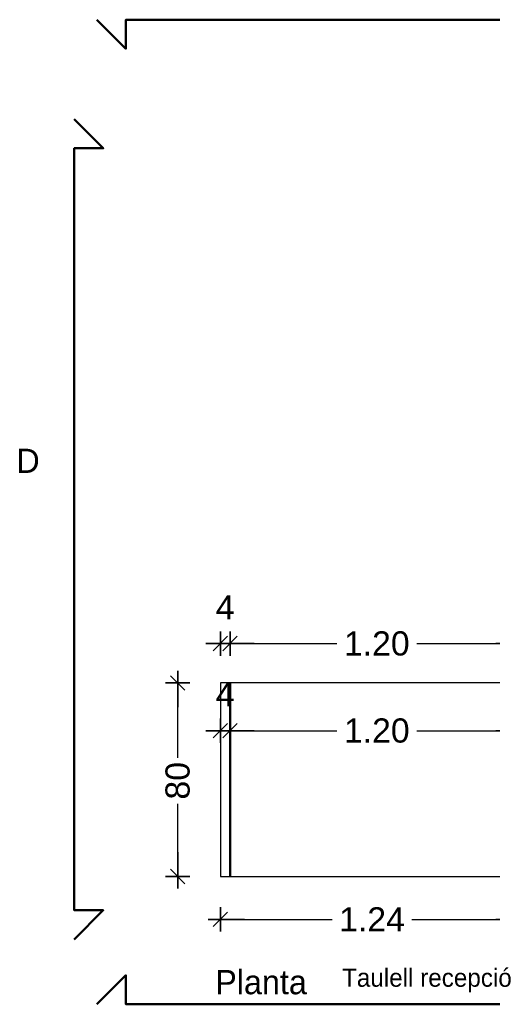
# Model space of a CAD drawing. Header units: metres. Extents: x -1 to 482, y -6 to 50.
# Tile 10 of 21: x 453.43 to 455.39, y 17.28 to 21.35. Entities that reach past the tile are written whole.
import ezdxf

# ---------------------------------------------------------------- set-up
doc = ezdxf.new("R2010")
doc.units = ezdxf.units.M
doc.header["$PDMODE"] = 65
doc.linetypes.add('CONTINUA', pattern=[0])
doc.linetypes.add('VERDECKT', pattern=[9.525, 6.35, -3.175])
doc.layers.add('EQUIPAMENT INTERIOR', color=7, linetype='CONTINUA', lineweight=25)
doc.styles.add('ARIAL', font='arial.ttf')
doc.styles.add('Century Gothic', font='txt')
doc.dimstyles.new('DIMSTYLE_4', dxfattribs={"dimtxt": 0.1, "dimasz": 0.1, "dimexe": 0, "dimexo": 1e-06, "dimgap": 0.05, "dimtad": 0, "dimdec": 0, "dimlfac": 100, "dimrnd": 1, "dimzin": 4, "dimdsep": 46, "dimtxsty": 'ARIAL', "dimblk1": 'ALL_ML_STRICH', "dimblk2": 'ALL_ML_STRICH', "dimsah": 1, "dimcen": 0, "dimse1": 1, "dimse2": 1, "dimclrd": 2, "dimclre": 2, "dimclrt": 2, "dimadec": 0, "dimazin": 0, "dimtfac": 1, "dimtdec": 0, "dimtix": 1, "dimtmove": 2, "dimatfit": 3, "dimfxl": 0, "dimtzin": 0, "dimlwd": 0, "dimlwe": 35, "dimarcsym": 0})
doc.dimstyles.new('DIMSTYLE_5', dxfattribs={"dimtxt": 0.1, "dimasz": 0.1, "dimexe": 0, "dimexo": 1e-06, "dimgap": 0.05, "dimtad": 0, "dimrnd": 0.01, "dimzin": 4, "dimdsep": 46, "dimtxsty": 'ARIAL', "dimblk1": 'ALL_ML_STRICH', "dimblk2": 'ALL_ML_STRICH', "dimsah": 1, "dimcen": 0, "dimse1": 1, "dimse2": 1, "dimclrd": 2, "dimclre": 2, "dimclrt": 2, "dimadec": 0, "dimazin": 0, "dimtfac": 1, "dimtdec": 0, "dimtix": 1, "dimtmove": 2, "dimatfit": 3, "dimfxl": 0, "dimtzin": 0, "dimlwd": 0, "dimlwe": 35, "dimarcsym": 0})
doc.dimstyles.new('DIMSTYLE_7', dxfattribs={"dimtxt": 0.1, "dimasz": 0.1, "dimexe": 0, "dimexo": 1e-06, "dimgap": 0.05, "dimtad": 2, "dimdec": 0, "dimlfac": 100, "dimrnd": 1, "dimzin": 4, "dimdsep": 46, "dimtxsty": 'ARIAL', "dimblk1": 'ALL_ML_STRICH', "dimblk2": 'ALL_ML_STRICH', "dimsah": 1, "dimcen": 0, "dimse1": 1, "dimse2": 1, "dimclrd": 2, "dimclre": 2, "dimclrt": 2, "dimadec": 0, "dimazin": 0, "dimtfac": 1, "dimtdec": 0, "dimtix": 1, "dimtmove": 2, "dimatfit": 3, "dimfxl": 0, "dimtvp": 1.2, "dimtzin": 0, "dimlwd": 0, "dimlwe": 35, "dimarcsym": 0})

# ---------------------------------------------------------------- blocks, each defined once
blk = doc.blocks.new('ALL_ML_STRICH')
at = {"color": 0, "linetype": 'ByBlock', "lineweight": -2}
for p, q in [((0, -0.5), (0, 0.5)), ((-1, 0), (0.5, 0)), ((-0.3, -0.3), (0.3, 0.3))]:
    blk.add_line(p, q, dxfattribs=at)
blk = doc.blocks.new('*D37')
at = {"layer": 'DEFPOINTS', "color": 2, "linetype": 'CONTINUA', "lineweight": 35, "transparency": 33554687}
for p in [(454.2637, 18.6042), (454.0871, 17.8042), (454.2637, 17.8042)]:
    blk.add_point(p, dxfattribs=at)
at = {"layer": 'EQUIPAMENT INTERIOR', "color": 2, "linetype": 'CONTINUA', "lineweight": -2, "transparency": 33554687}
for p, q in [((454.0871, 18.2949), (454.0871, 18.6042)), ((454.0871, 17.8042), (454.0871, 18.1049))]:
    blk.add_line(p, q, dxfattribs=at)
at = {"layer": 'EQUIPAMENT INTERIOR', "color": 2, "linetype": 'CONTINUA', "lineweight": 35, "transparency": 33554687, "xscale": 0.1, "yscale": 0.1, "zscale": 0.1}
for p, rotation in [((454.0871, 18.6042), 90), ((454.0871, 17.8042), 270)]:
    blk.add_blockref('ALL_ML_STRICH', p, dxfattribs=dict(at, rotation=rotation))
at = {"layer": 'EQUIPAMENT INTERIOR', "color": 2, "linetype": 'CONTINUA', "lineweight": 35, "transparency": 33554687, "insert": (454.0871, 18.1999), "char_height": 0.1, "width": 0.2, "attachment_point": 5, "rotation": 90, "style": 'ARIAL'}
blk.add_mtext('\\A1;{80}', dxfattribs=at)
blk = doc.blocks.new('*D38')
at = {"layer": 'DEFPOINTS', "color": 2, "linetype": 'CONTINUA', "lineweight": 35, "transparency": 33554687}
for p in [(455.5037, 17.8042), (454.2637, 17.627), (454.2637, 17.3342)]:
    blk.add_point(p, dxfattribs=at)
at = {"layer": 'EQUIPAMENT INTERIOR', "color": 2, "linetype": 'CONTINUA', "lineweight": -2, "transparency": 33554687}
for p, q in [((454.2637, 17.627), (454.7262, 17.627)), ((455.0562, 17.627), (455.5037, 17.627))]:
    blk.add_line(p, q, dxfattribs=at)
at = {"layer": 'EQUIPAMENT INTERIOR', "color": 2, "linetype": 'CONTINUA', "lineweight": 35, "transparency": 33554687, "xscale": 0.1, "yscale": 0.1, "zscale": 0.1, "rotation": 180}
blk.add_blockref('ALL_ML_STRICH', (454.2637, 17.627), dxfattribs=at)
at = {"layer": 'EQUIPAMENT INTERIOR', "color": 2, "linetype": 'CONTINUA', "lineweight": 35, "transparency": 33554687, "xscale": 0.1, "yscale": 0.1, "zscale": 0.1}
blk.add_blockref('ALL_ML_STRICH', (455.5037, 17.627), dxfattribs=at)
at = {"layer": 'EQUIPAMENT INTERIOR', "color": 2, "linetype": 'CONTINUA', "lineweight": 35, "transparency": 33554687, "insert": (454.8912, 17.627), "char_height": 0.1, "width": 0.4, "attachment_point": 5, "style": 'ARIAL'}
blk.add_mtext('\\A1;{\\A1;{1.24\\H0.066000;\\S^ ;}}', dxfattribs=at)
blk = doc.blocks.new('*D128')
at = {"layer": 'DEFPOINTS', "color": 2, "linetype": 'CONTINUA', "lineweight": 35, "transparency": 33554687}
for p in [(454.2637, 18.407), (454.3037, 18.2042), (454.2637, 17.8042)]:
    blk.add_point(p, dxfattribs=at)
at = {"layer": 'EQUIPAMENT INTERIOR', "color": 2, "linetype": 'CONTINUA', "lineweight": -2, "transparency": 33554687}
blk.add_line((454.2637, 18.407), (454.3037, 18.407), dxfattribs=at)
at = {"layer": 'EQUIPAMENT INTERIOR', "color": 2, "linetype": 'CONTINUA', "lineweight": 35, "transparency": 33554687, "xscale": 0.1, "yscale": 0.1, "zscale": 0.1}
blk.add_blockref('ALL_ML_STRICH', (454.3037, 18.407), dxfattribs=at)
at = {"layer": 'EQUIPAMENT INTERIOR', "color": 2, "linetype": 'CONTINUA', "lineweight": 35, "transparency": 33554687, "xscale": 0.1, "yscale": 0.1, "zscale": 0.1, "rotation": 180}
blk.add_blockref('ALL_ML_STRICH', (454.2637, 18.407), dxfattribs=at)
at = {"layer": 'EQUIPAMENT INTERIOR', "color": 2, "linetype": 'CONTINUA', "lineweight": 35, "transparency": 33554687, "insert": (454.2833, 18.557), "char_height": 0.1, "width": 0.1, "attachment_point": 5, "style": 'ARIAL'}
blk.add_mtext('\\A1;{4}', dxfattribs=at)
blk = doc.blocks.new('*D129')
at = {"layer": 'DEFPOINTS', "color": 2, "linetype": 'CONTINUA', "lineweight": 35, "transparency": 33554687}
for p in [(454.3037, 18.407), (455.5037, 18.2777), (454.3037, 18.2042)]:
    blk.add_point(p, dxfattribs=at)
at = {"layer": 'EQUIPAMENT INTERIOR', "color": 2, "linetype": 'CONTINUA', "lineweight": -2, "transparency": 33554687}
for p, q in [((454.3037, 18.407), (454.7461, 18.407)), ((455.0761, 18.407), (455.5037, 18.407))]:
    blk.add_line(p, q, dxfattribs=at)
at = {"layer": 'EQUIPAMENT INTERIOR', "color": 2, "linetype": 'CONTINUA', "lineweight": 35, "transparency": 33554687, "xscale": 0.1, "yscale": 0.1, "zscale": 0.1, "rotation": 180}
blk.add_blockref('ALL_ML_STRICH', (454.3037, 18.407), dxfattribs=at)
at = {"layer": 'EQUIPAMENT INTERIOR', "color": 2, "linetype": 'CONTINUA', "lineweight": 35, "transparency": 33554687, "xscale": 0.1, "yscale": 0.1, "zscale": 0.1}
blk.add_blockref('ALL_ML_STRICH', (455.5037, 18.407), dxfattribs=at)
at = {"layer": 'EQUIPAMENT INTERIOR', "color": 2, "linetype": 'CONTINUA', "lineweight": 35, "transparency": 33554687, "insert": (454.9111, 18.407), "char_height": 0.1, "width": 0.4, "attachment_point": 5, "style": 'ARIAL'}
blk.add_mtext('\\A1;{\\A1;{1.20\\H0.066000;\\S^ ;}}', dxfattribs=at)
blk = doc.blocks.new('*D140')
at = {"layer": 'DEFPOINTS', "color": 2, "linetype": 'CONTINUA', "lineweight": 35, "transparency": 33554687}
for p in [(454.2637, 18.767), (454.2637, 18.6042), (454.3037, 18.6042)]:
    blk.add_point(p, dxfattribs=at)
at = {"layer": 'EQUIPAMENT INTERIOR', "color": 2, "linetype": 'CONTINUA', "lineweight": -2, "transparency": 33554687}
blk.add_line((454.2637, 18.767), (454.3037, 18.767), dxfattribs=at)
at = {"layer": 'EQUIPAMENT INTERIOR', "color": 2, "linetype": 'CONTINUA', "lineweight": 35, "transparency": 33554687, "xscale": 0.1, "yscale": 0.1, "zscale": 0.1}
blk.add_blockref('ALL_ML_STRICH', (454.3037, 18.767), dxfattribs=at)
at = {"layer": 'EQUIPAMENT INTERIOR', "color": 2, "linetype": 'CONTINUA', "lineweight": 35, "transparency": 33554687, "xscale": 0.1, "yscale": 0.1, "zscale": 0.1, "rotation": 180}
blk.add_blockref('ALL_ML_STRICH', (454.2637, 18.767), dxfattribs=at)
at = {"layer": 'EQUIPAMENT INTERIOR', "color": 2, "linetype": 'CONTINUA', "lineweight": 35, "transparency": 33554687, "insert": (454.2833, 18.917), "char_height": 0.1, "width": 0.1, "attachment_point": 5, "style": 'ARIAL'}
blk.add_mtext('\\A1;{4}', dxfattribs=at)
blk = doc.blocks.new('*D141')
at = {"layer": 'DEFPOINTS', "color": 2, "linetype": 'CONTINUA', "lineweight": 35, "transparency": 33554687}
for p in [(454.3037, 18.767), (454.3037, 18.6042), (455.5037, 18.6042)]:
    blk.add_point(p, dxfattribs=at)
at = {"layer": 'EQUIPAMENT INTERIOR', "color": 2, "linetype": 'CONTINUA', "lineweight": -2, "transparency": 33554687}
for p, q in [((454.3037, 18.767), (454.7461, 18.767)), ((455.0761, 18.767), (455.5037, 18.767))]:
    blk.add_line(p, q, dxfattribs=at)
at = {"layer": 'EQUIPAMENT INTERIOR', "color": 2, "linetype": 'CONTINUA', "lineweight": 35, "transparency": 33554687, "xscale": 0.1, "yscale": 0.1, "zscale": 0.1, "rotation": 180}
blk.add_blockref('ALL_ML_STRICH', (454.3037, 18.767), dxfattribs=at)
at = {"layer": 'EQUIPAMENT INTERIOR', "color": 2, "linetype": 'CONTINUA', "lineweight": 35, "transparency": 33554687, "xscale": 0.1, "yscale": 0.1, "zscale": 0.1}
blk.add_blockref('ALL_ML_STRICH', (455.5037, 18.767), dxfattribs=at)
at = {"layer": 'EQUIPAMENT INTERIOR', "color": 2, "linetype": 'CONTINUA', "lineweight": 35, "transparency": 33554687, "insert": (454.9111, 18.767), "char_height": 0.1, "width": 0.4, "attachment_point": 5, "style": 'ARIAL'}
blk.add_mtext('\\A1;{\\A1;{1.20\\H0.066000;\\S^ ;}}', dxfattribs=at)

msp = doc.modelspace()

# ---------------------------------------------------------------- linework, layer by layer
at = {"layer": 'EQUIPAMENT INTERIOR', "color": 7, "linetype": 'CONTINUA', "lineweight": 25, "transparency": 33554687}
for p, q in [((454.2637, 18.6042), (454.2637, 17.8042)), ((457.2637, 18.6042), (454.2637, 18.6042)), ((454.2637, 17.8042), (458.0637, 17.8042)), ((454.2637, 17.8042), (458.0637, 17.8042))]:
    msp.add_line(p, q, dxfattribs=at)
at = {"layer": 'EQUIPAMENT INTERIOR', "color": 202, "linetype": 'VERDECKT', "lineweight": 50, "transparency": 33554687}
msp.add_line((454.3037, 18.6042), (454.3037, 17.8042), dxfattribs=at)
at = {"layer": 'EQUIPAMENT INTERIOR', "color": 202, "linetype": 'CONTINUA', "lineweight": 50, "transparency": 33554687}
for points in [[(453.7524, 21.346), (453.8727, 21.2258), (453.8727, 21.3458), (458.3527, 21.3458), (458.3527, 21.2258), (458.4729, 21.346)], [(453.6587, 17.5444), (453.7789, 17.6646), (453.6589, 17.6646), (453.6589, 20.8146), (453.7789, 20.8146), (453.6587, 20.9348)], [(453.7524, 17.2759), (453.8727, 17.3961), (453.8727, 17.2761), (458.3527, 17.2761), (458.3527, 17.3961), (458.4729, 17.2759)]]:
    msp.add_lwpolyline(points, dxfattribs=at)

# ---------------------------------------------------------------- texts
at = {"layer": 'EQUIPAMENT INTERIOR', "color": 7, "linetype": 'CONTINUA', "lineweight": 25, "transparency": 33554687, "attachment_point": 7, "style": 'Century Gothic'}
for s, insert, char_height, width in [('D', (453.4194, 19.4726), 0.1, 0.153333), ('Planta', (454.2425, 17.3161), 0.1, 0.481667), ('Taulell\\~recepció', (454.7673, 17.3258), 0.075, 0.84)]:
    msp.add_mtext(s, dxfattribs=dict(at, insert=insert, char_height=char_height, width=width))

# ---------------------------------------------------------------- dimensions: what is measured, and where the dimension line sits
at = {"layer": 'EQUIPAMENT INTERIOR', "color": 2, "linetype": 'CONTINUA', "lineweight": 35, "transparency": 33554687}
for base, p1, p2, dimstyle, picture, middle in [((454.3037, 18.767), (454.2637, 18.6042), (454.3037, 18.6042), 'DIMSTYLE_7', '*D140', (454.2833, 18.917)), ((455.5037, 18.767), (454.3037, 18.6042), (455.5037, 18.6042), 'DIMSTYLE_5', '*D141', (454.9111, 18.767)), ((454.3037, 18.407), (454.2637, 17.8042), (454.3037, 18.2042), 'DIMSTYLE_7', '*D128', (454.2833, 18.557)), ((455.5037, 18.407), (454.3037, 18.2042), (455.5037, 18.2777), 'DIMSTYLE_5', '*D129', (454.9111, 18.407)), ((455.5037, 17.627), (454.2637, 17.3342), (455.5037, 17.8042), 'DIMSTYLE_5', '*D38', (454.8912, 17.627))]:
    dim = msp.add_linear_dim(base=base, p1=p1, p2=p2, dimstyle=dimstyle, override={"dimpost": '<>', "dimclrd": 2, "dimclre": 2, "dimclrt": 2, "dimlwd": 0, "dimlwe": 35}, dxfattribs=at)
    dim.commit()
    dim.dimension.update_dxf_attribs({"geometry": picture, "text_midpoint": middle, "dimtype": 160})
dim = msp.add_linear_dim(base=(454.0871, 18.6042), p1=(454.2637, 17.8042), p2=(454.2637, 18.6042), angle=90, dimstyle='DIMSTYLE_4', override={"dimpost": '<>', "dimclrd": 2, "dimclre": 2, "dimclrt": 2, "dimlwd": 0, "dimlwe": 35}, dxfattribs=at)
dim.commit()
dim.dimension.update_dxf_attribs({"geometry": '*D37', "text_midpoint": (454.0871, 18.1999), "dimtype": 160})

doc.saveas('drawing.dxf')
